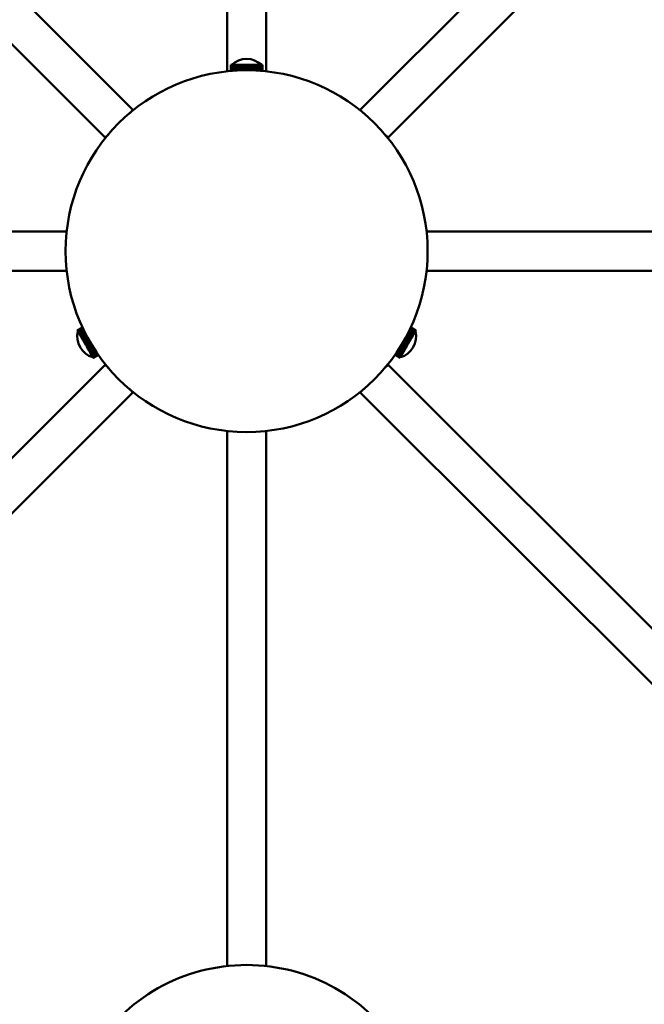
# Model space of a CAD drawing. Header units: millimetres. Extents: x 381 to 3103, y 17 to 2472.
# Tile 26 of 36: x 2221 to 2428, y 521 to 847. Entities that reach past the tile are written whole.
import ezdxf

# ---------------------------------------------------------------- set-up
doc = ezdxf.new("R2010")
doc.units = ezdxf.units.MM
doc.header["$LTSCALE"] = 12
doc.layers.add('Widoczne (ISO)', color=7, linetype='Continuous', lineweight=50)
doc.layers.add('Wymiar (ISO)', color=7, linetype='Continuous', lineweight=18)
doc.styles.add('Tekst notatki (ISO)', font='tahoma.ttf')
doc.dimstyles.new('Domyślne (ISO)', dxfattribs={"dimscale": 12, "dimtxt": 3, "dimasz": 3, "dimexe": 3.175, "dimexo": 0, "dimgap": 0.762, "dimtad": 1, "dimdec": 1, "dimlfac": 0.03937, "dimrnd": 1e-08, "dimzin": 0, "dimdsep": 46, "dimtxsty": 'Tekst notatki (ISO)', "dimblk": 'Filled-1', "dimcen": 0.09, "dimdle": 10, "dimse1": 1, "dimse2": 1, "dimclrd": 256, "dimclre": 256, "dimclrt": 256, "dimadec": 0, "dimazin": 0, "dimtfac": 0.666667, "dimtmove": 0, "dimatfit": 3, "dimfxl": 1, "dimtolj": 1, "dimlwd": 15, "dimlwe": 15, "dimarcsym": 0})

# ---------------------------------------------------------------- blocks, each defined once
blk = doc.blocks.new('Filled-1')
at = {"color": 0}
for p, q in [((0, 0), (-1, 0.25)), ((-1, 0.25), (-1, -0.25)), ((-1, 0), (0, 0)), ((-1, -0.25), (0, 0))]:
    blk.add_line(p, q, dxfattribs=at)
at = {"color": 0, "flags": 128}
blk.add_lwpolyline([(-1, -0.25), (0, 0), (-1, 0.25), (-1, -0.25)], dxfattribs=at)
at = {"color": 0}
blk.add_solid([(-1, -0.25), (0, 0), (-1, 0.25), (-1, -0.25)], dxfattribs=at)
blk = doc.blocks.new('*D4')
at = {"layer": 'Defpoints', "color": 0, "transparency": 16777216}
for p in [(1807.06, 770.47), (2785.64, 770.47), (1807.06, 76.9)]:
    blk.add_point(p, dxfattribs=at)
at = {"layer": 'Wymiar (ISO)', "lineweight": 15, "transparency": 16777216}
blk.add_line((2749.64, 76.9), (1843.06, 76.9), dxfattribs=at)
at = {"layer": 'Wymiar (ISO)', "lineweight": 15, "transparency": 16777216, "xscale": 36, "yscale": 36, "zscale": 36, "rotation": 180}
blk.add_blockref('Filled-1', (1807.06, 76.9), dxfattribs=at)
at = {"layer": 'Wymiar (ISO)', "lineweight": 15, "transparency": 16777216, "xscale": 36, "yscale": 36, "zscale": 36}
blk.add_blockref('Filled-1', (2785.64, 76.9), dxfattribs=at)
at = {"layer": 'Wymiar (ISO)', "lineweight": 18, "transparency": 16777216, "insert": (2208.84, 184.29), "char_height": 36, "attachment_point": 1, "style": 'Tekst notatki (ISO)'}
blk.add_mtext('\\A1;38.5\\P979 mm', dxfattribs=at)
blk = doc.blocks.new('*D5')
at = {"layer": 'Defpoints', "color": 0, "transparency": 16777216}
for p in [(2351.35, 1295.26), (3041.75, 1295.26), (2296.35, 281.13)]:
    blk.add_point(p, dxfattribs=at)
at = {"layer": 'Wymiar (ISO)', "lineweight": 15, "transparency": 16777216}
blk.add_line((3041.75, 317.13), (3041.75, 1259.26), dxfattribs=at)
at = {"layer": 'Wymiar (ISO)', "lineweight": 15, "transparency": 16777216, "xscale": 36, "yscale": 36, "zscale": 36}
for p, rotation in [((3041.75, 1295.26), 90), ((3041.75, 281.13), 270)]:
    blk.add_blockref('Filled-1', p, dxfattribs=dict(at, rotation=rotation))
at = {"layer": 'Wymiar (ISO)', "lineweight": 18, "transparency": 16777216, "insert": (2934.38, 689.09), "char_height": 36, "attachment_point": 1, "rotation": 90, "style": 'Tekst notatki (ISO)'}
blk.add_mtext('\\A1;39.9\\P1014 mm', dxfattribs=at)
blk = doc.blocks.new('*D6')
at = {"layer": 'Defpoints', "color": 0, "transparency": 16777216}
for p in [(2351.35, 1445.26), (3041.75, 1445.26), (2296.35, 281.13)]:
    blk.add_point(p, dxfattribs=at)
at = {"layer": 'Wymiar (ISO)', "lineweight": 15, "transparency": 16777216}
for p, q in [((3041.75, 1445.26), (3041.75, 1697.75)), ((3041.75, 317.13), (3041.75, 1409.26))]:
    blk.add_line(p, q, dxfattribs=at)
at = {"layer": 'Wymiar (ISO)', "lineweight": 15, "transparency": 16777216, "xscale": 36, "yscale": 36, "zscale": 36}
for p, rotation in [((3041.75, 1445.26), 90), ((3041.75, 281.13), 270)]:
    blk.add_blockref('Filled-1', p, dxfattribs=dict(at, rotation=rotation))
at = {"layer": 'Wymiar (ISO)', "lineweight": 18, "transparency": 16777216, "insert": (2934.36, 1490.4), "char_height": 36, "attachment_point": 1, "rotation": 90, "style": 'Tekst notatki (ISO)'}
blk.add_mtext('\\A1;45.8\\P1164 mm', dxfattribs=at)
blk = doc.blocks.new('*D7')
at = {"layer": 'Defpoints', "color": 0, "transparency": 16777216}
for p in [(2351.35, 1745.26), (3041.75, 1745.26), (2296.35, 281.13)]:
    blk.add_point(p, dxfattribs=at)
at = {"layer": 'Wymiar (ISO)', "lineweight": 15, "transparency": 16777216}
for p, q in [((3041.75, 1745.26), (3041.75, 1997.75)), ((3041.75, 317.13), (3041.75, 1709.26))]:
    blk.add_line(p, q, dxfattribs=at)
at = {"layer": 'Wymiar (ISO)', "lineweight": 15, "transparency": 16777216, "xscale": 36, "yscale": 36, "zscale": 36}
for p, rotation in [((3041.75, 1745.26), 90), ((3041.75, 281.13), 270)]:
    blk.add_blockref('Filled-1', p, dxfattribs=dict(at, rotation=rotation))
at = {"layer": 'Wymiar (ISO)', "lineweight": 18, "transparency": 16777216, "insert": (2934.5, 1790.4), "char_height": 36, "attachment_point": 1, "rotation": 90, "style": 'Tekst notatki (ISO)'}
blk.add_mtext('\\A1;57.6\\P1464 mm', dxfattribs=at)
blk = doc.blocks.new('*D8')
at = {"layer": 'Defpoints', "color": 0, "transparency": 16777216}
for p in [(2351.35, 2195.26), (3041.75, 2195.26), (2296.35, 281.13)]:
    blk.add_point(p, dxfattribs=at)
at = {"layer": 'Wymiar (ISO)', "lineweight": 15, "transparency": 16777216}
blk.add_line((3041.75, 317.13), (3041.75, 2159.26), dxfattribs=at)
at = {"layer": 'Wymiar (ISO)', "lineweight": 15, "transparency": 16777216, "xscale": 36, "yscale": 36, "zscale": 36}
for p, rotation in [((3041.75, 2195.26), 90), ((3041.75, 281.13), 270)]:
    blk.add_blockref('Filled-1', p, dxfattribs=dict(at, rotation=rotation))
at = {"layer": 'Wymiar (ISO)', "lineweight": 18, "transparency": 16777216, "insert": (2935.18, 2093.73), "char_height": 36, "attachment_point": 1, "rotation": 90, "style": 'Tekst notatki (ISO)'}
blk.add_mtext('\\A1;75.4\\P1914 mm', dxfattribs=at)

msp = doc.modelspace()

# ---------------------------------------------------------------- linework, layer by layer
at = {"layer": 'Widoczne (ISO)'}
for p, q in [((2258.67, 817.34), (2046.53, 1029.47)), ((2334.03, 817.34), (2546.16, 1029.47)), ((2249.47, 808.15), (2037.34, 1020.28)), ((2343.22, 808.15), (2555.36, 1020.28)), ((2289.85, 830.11), (2289.85, 1007.58)), ((2302.85, 830.11), (2302.85, 1007.58)), ((2291.09, 832.22), (2291.09, 830.24)), ((2291.12, 832.22), (2291.09, 832.22)), ((2291.12, 832.22), (2291.12, 832.22)), ((2291.12, 830.24), (2291.12, 832.22)), ((2291.12, 832.22), (2291.12, 830.24)), ((2291.2, 832.22), (2291.12, 832.22)), ((2291.21, 832.22), (2291.2, 832.22)), ((2291.2, 830.24), (2291.2, 832.22)), ((2291.21, 832.22), (2291.21, 830.25)), ((2291.34, 832.22), (2291.21, 832.22)), ((2291.36, 832.22), (2291.34, 832.22)), ((2291.34, 830.26), (2291.34, 832.22)), ((2291.36, 832.22), (2291.36, 830.26)), ((2291.53, 832.22), (2291.36, 832.22)), ((2291.56, 832.22), (2291.53, 832.22)), ((2291.53, 830.27), (2291.53, 832.22)), ((2291.56, 832.22), (2291.56, 830.27)), ((2291.78, 832.22), (2291.56, 832.22)), ((2291.81, 832.22), (2291.78, 832.22)), ((2291.78, 830.29), (2291.78, 832.22)), ((2291.81, 832.22), (2291.81, 830.29)), ((2292.08, 832.22), (2291.81, 832.22)), ((2292.11, 832.22), (2292.08, 832.22)), ((2292.08, 830.31), (2292.08, 832.22)), ((2292.11, 832.22), (2292.11, 830.32)), ((2292.42, 832.22), (2292.11, 832.22)), ((2292.46, 832.22), (2292.42, 832.22)), ((2292.42, 830.34), (2292.42, 832.22)), ((2292.46, 832.22), (2292.46, 830.34)), ((2292.81, 832.22), (2292.46, 832.22)), ((2292.85, 832.22), (2292.81, 832.22)), ((2292.81, 830.36), (2292.81, 832.22)), ((2292.85, 832.22), (2292.85, 830.36)), ((2293.23, 832.22), (2292.85, 832.22)), ((2293.27, 832.22), (2293.23, 832.22)), ((2293.23, 830.38), (2293.23, 832.22)), ((2293.27, 832.22), (2293.27, 830.39)), ((2293.69, 832.22), (2293.27, 832.22)), ((2293.74, 832.22), (2293.69, 832.22)), ((2293.69, 830.41), (2293.69, 832.22)), ((2293.74, 832.22), (2293.74, 830.41)), ((2294.18, 832.22), (2293.74, 832.22)), ((2294.23, 832.22), (2294.18, 832.22)), ((2294.18, 830.43), (2294.18, 832.22)), ((2294.23, 832.22), (2294.23, 830.43)), ((2294.69, 832.22), (2294.23, 832.22)), ((2294.74, 832.22), (2294.69, 832.22)), ((2294.69, 830.44), (2294.69, 832.22)), ((2294.74, 832.22), (2294.74, 830.44)), ((2295.23, 832.22), (2294.74, 832.22)), ((2295.27, 832.22), (2295.23, 832.22)), ((2295.23, 830.46), (2295.23, 832.22)), ((2295.27, 832.22), (2295.27, 830.46)), ((2295.77, 832.22), (2295.27, 832.22)), ((2295.81, 832.22), (2295.77, 832.22)), ((2295.77, 830.46), (2295.77, 832.22)), ((2295.81, 830.46), (2295.81, 832.22)), ((2295.81, 832.22), (2295.82, 832.22)), ((2295.82, 832.22), (2295.82, 830.46)), ((2296.32, 832.22), (2295.82, 832.22)), ((2296.33, 832.22), (2296.32, 832.22)), ((2296.32, 830.47), (2296.32, 832.22)), ((2296.33, 830.47), (2296.33, 832.22)), ((2296.33, 832.22), (2296.35, 832.22)), ((2296.35, 832.22), (2296.35, 830.47)), ((2296.35, 832.22), (2296.37, 832.22)), ((2296.37, 832.22), (2296.37, 830.47)), ((2296.87, 832.22), (2296.37, 832.22)), ((2296.87, 830.46), (2296.87, 832.22)), ((2296.87, 832.22), (2296.88, 832.22)), ((2296.88, 832.22), (2296.88, 830.46)), ((2296.88, 832.22), (2296.92, 832.22)), ((2296.92, 832.22), (2296.92, 830.46)), ((2297.41, 832.22), (2296.92, 832.22)), ((2297.41, 830.46), (2297.41, 832.22)), ((2297.41, 832.22), (2297.46, 832.22)), ((2297.46, 832.22), (2297.46, 830.46)), ((2297.94, 832.22), (2297.46, 832.22)), ((2297.94, 830.44), (2297.94, 832.22)), ((2297.94, 832.22), (2297.99, 832.22)), ((2297.99, 832.22), (2297.99, 830.44)), ((2298.46, 832.22), (2297.99, 832.22)), ((2298.46, 830.43), (2298.46, 832.22)), ((2298.46, 832.22), (2298.5, 832.22)), ((2298.5, 832.22), (2298.5, 830.43)), ((2298.95, 832.22), (2298.5, 832.22)), ((2298.95, 830.41), (2298.95, 832.22)), ((2298.95, 832.22), (2298.99, 832.22)), ((2298.99, 832.22), (2298.99, 830.41)), ((2299.41, 832.22), (2298.99, 832.22)), ((2299.41, 830.39), (2299.41, 832.22)), ((2299.41, 832.22), (2299.45, 832.22)), ((2299.45, 832.22), (2299.45, 830.39)), ((2299.84, 832.22), (2299.45, 832.22)), ((2299.84, 830.36), (2299.84, 832.22)), ((2299.84, 832.22), (2299.88, 832.22)), ((2299.88, 832.22), (2299.88, 830.36)), ((2300.23, 832.22), (2299.88, 832.22)), ((2300.23, 830.34), (2300.23, 832.22)), ((2300.23, 832.22), (2300.27, 832.22)), ((2300.27, 832.22), (2300.27, 830.34)), ((2300.58, 832.22), (2300.27, 832.22)), ((2300.58, 830.32), (2300.58, 832.22)), ((2300.58, 832.22), (2300.61, 832.22)), ((2300.61, 832.22), (2300.61, 830.31)), ((2300.88, 832.22), (2300.61, 832.22)), ((2300.88, 830.29), (2300.88, 832.22)), ((2300.88, 832.22), (2300.91, 832.22)), ((2300.91, 832.22), (2300.91, 830.29)), ((2301.14, 832.22), (2300.91, 832.22)), ((2301.14, 830.27), (2301.14, 832.22)), ((2301.14, 832.22), (2301.16, 832.22)), ((2301.16, 832.22), (2301.16, 830.27)), ((2301.34, 832.22), (2301.16, 832.22)), ((2301.34, 830.26), (2301.34, 832.22)), ((2301.34, 832.22), (2301.35, 832.22)), ((2301.35, 832.22), (2301.35, 830.26)), ((2301.48, 832.22), (2301.35, 832.22)), ((2301.48, 830.25), (2301.48, 832.22)), ((2301.48, 832.22), (2301.49, 832.22)), ((2301.49, 832.22), (2301.49, 830.24)), ((2301.57, 832.22), (2301.49, 832.22)), ((2301.57, 830.24), (2301.57, 832.22)), ((2301.57, 832.22), (2301.58, 832.22)), ((2301.58, 832.22), (2301.58, 830.24)), ((2301.6, 832.22), (2301.58, 832.22)), ((2301.6, 830.24), (2301.6, 832.22)), ((2301.6, 832.22), (2301.6, 830.24)), ((2301.6, 832.22), (2301.6, 832.22)), ((2257.61, 816.28), (2258.67, 817.34)), ((2334.03, 817.34), (2335.09, 816.28)), ((2249.47, 808.15), (2250.53, 809.21)), ((2342.16, 809.21), (2343.22, 808.15)), ((2236.7, 776.97), (2059.26, 776.97)), ((2356, 776.97), (2533.43, 776.97)), ((2236.7, 763.97), (2059.26, 763.97)), ((2356, 763.97), (2533.43, 763.97)), ((2241.96, 745.13), (2240.24, 744.14)), ((2241.97, 745.12), (2240.25, 744.13)), ((2240.25, 744.13), (2241.96, 745.12)), ((2240.28, 744.07), (2241.99, 745.06)), ((2242, 745.05), (2240.29, 744.07)), ((2240.35, 743.97), (2242.05, 744.95)), ((2242.05, 744.94), (2240.35, 743.95)), ((2240.43, 743.81), (2242.12, 744.79)), ((2242.13, 744.77), (2240.44, 743.8)), ((2352.24, 743.78), (2350.56, 744.75)), ((2350.57, 744.77), (2352.25, 743.8)), ((2352.34, 743.94), (2350.64, 744.92)), ((2350.65, 744.94), (2352.35, 743.96)), ((2350.7, 745.05), (2352.41, 744.07)), ((2352.41, 744.06), (2350.7, 745.04)), ((2350.73, 745.12), (2352.45, 744.13)), ((2352.44, 744.12), (2350.73, 745.11)), ((2352.45, 744.14), (2350.74, 745.13)), ((2240.24, 744.14), (2240.25, 744.13)), ((2240.25, 744.13), (2240.28, 744.07)), ((2240.25, 744.13), (2240.25, 744.13)), ((2240.29, 744.07), (2240.28, 744.07)), ((2240.29, 744.07), (2240.35, 743.97)), ((2240.35, 743.95), (2240.35, 743.97)), ((2240.35, 743.95), (2240.43, 743.81)), ((2240.44, 743.8), (2240.43, 743.81)), ((2240.44, 743.8), (2240.55, 743.61)), ((2240.55, 743.61), (2242.22, 744.58)), ((2240.56, 743.59), (2240.55, 743.61)), ((2242.23, 744.55), (2240.56, 743.59)), ((2240.56, 743.59), (2240.69, 743.37)), ((2240.69, 743.37), (2242.35, 744.32)), ((2240.71, 743.34), (2240.69, 743.37)), ((2242.36, 744.29), (2240.71, 743.34)), ((2240.71, 743.34), (2240.86, 743.08)), ((2240.86, 743.08), (2242.49, 744.02)), ((2240.87, 743.05), (2240.86, 743.08)), ((2242.5, 743.99), (2240.87, 743.05)), ((2240.87, 743.05), (2241.04, 742.75)), ((2241.04, 742.75), (2242.66, 743.69)), ((2241.06, 742.72), (2241.04, 742.75)), ((2242.67, 743.65), (2241.06, 742.72)), ((2241.06, 742.72), (2241.25, 742.4)), ((2241.25, 742.4), (2242.84, 743.31)), ((2241.27, 742.36), (2241.25, 742.4)), ((2242.86, 743.28), (2241.27, 742.36)), ((2241.27, 742.36), (2241.48, 742.01)), ((2241.48, 742.01), (2243.05, 742.91)), ((2241.5, 741.97), (2241.48, 742.01)), ((2243.07, 742.87), (2241.5, 741.97)), ((2241.5, 741.97), (2241.72, 741.59)), ((2241.72, 741.59), (2243.27, 742.49)), ((2241.74, 741.55), (2241.72, 741.59)), ((2243.29, 742.45), (2241.74, 741.55)), ((2241.74, 741.55), (2241.97, 741.15)), ((2241.97, 741.15), (2243.51, 742.04)), ((2243.53, 742), (2241.99, 741.11)), ((2242.23, 740.7), (2243.76, 741.58)), ((2243.79, 741.53), (2242.26, 740.65)), ((2350.42, 740.61), (2348.89, 741.49)), ((2348.91, 741.53), (2350.44, 740.65)), ((2350.68, 741.07), (2349.14, 741.96)), ((2349.17, 742), (2350.7, 741.11)), ((2350.93, 741.51), (2349.38, 742.41)), ((2349.41, 742.45), (2350.96, 741.55)), ((2351.18, 741.93), (2349.61, 742.84)), ((2349.63, 742.88), (2351.2, 741.97)), ((2351.41, 742.33), (2349.82, 743.24)), ((2349.84, 743.28), (2351.43, 742.36)), ((2351.62, 742.69), (2350.01, 743.62)), ((2350.02, 743.65), (2351.64, 742.72)), ((2351.81, 743.02), (2350.18, 743.96)), ((2350.19, 743.99), (2351.82, 743.05)), ((2351.98, 743.32), (2350.33, 744.27)), ((2350.34, 744.3), (2351.99, 743.34)), ((2352.12, 743.57), (2350.46, 744.53)), ((2350.47, 744.56), (2352.14, 743.59)), ((2350.7, 741.11), (2350.93, 741.51)), ((2350.93, 741.51), (2350.96, 741.55)), ((2350.96, 741.55), (2351.18, 741.93)), ((2351.18, 741.93), (2351.2, 741.97)), ((2351.2, 741.97), (2351.41, 742.33)), ((2351.41, 742.33), (2351.43, 742.36)), ((2351.43, 742.36), (2351.62, 742.69)), ((2351.62, 742.69), (2351.64, 742.72)), ((2351.64, 742.72), (2351.81, 743.02)), ((2351.81, 743.02), (2351.82, 743.05)), ((2351.82, 743.05), (2351.98, 743.32)), ((2351.98, 743.32), (2351.99, 743.34)), ((2351.99, 743.34), (2352.12, 743.57)), ((2352.12, 743.57), (2352.14, 743.59)), ((2352.14, 743.59), (2352.24, 743.78)), ((2352.24, 743.78), (2352.25, 743.8)), ((2352.25, 743.8), (2352.34, 743.94)), ((2352.34, 743.94), (2352.35, 743.96)), ((2352.35, 743.96), (2352.41, 744.06)), ((2352.41, 744.07), (2352.44, 744.12)), ((2352.41, 744.06), (2352.41, 744.07)), ((2352.44, 744.12), (2352.45, 744.13)), ((2352.45, 744.13), (2352.45, 744.14)), ((2241.99, 741.11), (2241.97, 741.15)), ((2241.99, 741.11), (2242.23, 740.7)), ((2242.26, 740.65), (2242.23, 740.7)), ((2242.26, 740.65), (2242.5, 740.23)), ((2242.5, 740.23), (2244.02, 741.1)), ((2242.53, 740.19), (2242.5, 740.23)), ((2244.05, 741.06), (2242.53, 740.18)), ((2242.53, 740.19), (2244.05, 741.06)), ((2242.53, 740.18), (2242.53, 740.19)), ((2242.53, 740.18), (2242.78, 739.75)), ((2242.78, 739.75), (2244.29, 740.63)), ((2242.79, 739.73), (2242.78, 739.75)), ((2242.79, 739.73), (2244.3, 740.61)), ((2242.8, 739.71), (2242.79, 739.73)), ((2244.32, 740.59), (2242.8, 739.71)), ((2244.32, 740.58), (2242.8, 739.71)), ((2242.8, 739.71), (2242.8, 739.71)), ((2242.8, 739.71), (2243.05, 739.28)), ((2243.05, 739.28), (2244.57, 740.15)), ((2243.06, 739.26), (2243.05, 739.28)), ((2244.58, 740.14), (2243.06, 739.26)), ((2243.06, 739.26), (2243.08, 739.23)), ((2244.6, 740.11), (2243.08, 739.23)), ((2243.08, 739.23), (2243.33, 738.8)), ((2243.33, 738.8), (2244.85, 739.68)), ((2243.33, 738.8), (2243.35, 738.76)), ((2244.87, 739.64), (2243.35, 738.76)), ((2243.35, 738.76), (2243.59, 738.34)), ((2243.59, 738.34), (2245.13, 739.22)), ((2243.59, 738.34), (2243.62, 738.3)), ((2245.15, 739.18), (2243.62, 738.3)), ((2243.62, 738.3), (2243.85, 737.89)), ((2243.85, 737.89), (2245.4, 738.78)), ((2245.42, 738.74), (2243.88, 737.85)), ((2244.1, 737.46), (2245.66, 738.36)), ((2245.69, 738.32), (2244.13, 737.42)), ((2348.55, 737.38), (2346.99, 738.28)), ((2347.01, 738.32), (2348.57, 737.42)), ((2348.8, 737.81), (2347.25, 738.7)), ((2347.28, 738.74), (2348.82, 737.85)), ((2349.06, 738.26), (2347.52, 739.14)), ((2347.55, 739.18), (2349.08, 738.3)), ((2349.32, 738.72), (2347.8, 739.6)), ((2347.83, 739.64), (2349.35, 738.76)), ((2349.59, 739.19), (2348.08, 740.07)), ((2349.61, 739.22), (2348.09, 740.1)), ((2348.1, 740.11), (2349.62, 739.23)), ((2349.87, 739.67), (2348.35, 740.54)), ((2349.87, 739.67), (2348.36, 740.55)), ((2348.37, 740.57), (2349.89, 739.69)), ((2348.38, 740.59), (2349.89, 739.71)), ((2348.63, 741.02), (2350.15, 740.15)), ((2350.14, 740.14), (2348.63, 741.02)), ((2348.65, 741.06), (2350.17, 740.19)), ((2348.82, 737.85), (2349.06, 738.26)), ((2349.08, 738.3), (2349.06, 738.26)), ((2349.08, 738.3), (2349.32, 738.72)), ((2349.35, 738.76), (2349.32, 738.72)), ((2349.35, 738.76), (2349.59, 739.19)), ((2349.61, 739.22), (2349.59, 739.19)), ((2349.62, 739.23), (2349.61, 739.22)), ((2349.62, 739.23), (2349.87, 739.67)), ((2349.89, 739.69), (2349.87, 739.67)), ((2349.87, 739.67), (2349.87, 739.67)), ((2349.89, 739.71), (2350.14, 740.14)), ((2349.89, 739.69), (2349.89, 739.71)), ((2350.15, 740.15), (2350.14, 740.14)), ((2350.15, 740.15), (2350.17, 740.19)), ((2350.17, 740.19), (2350.42, 740.61)), ((2350.42, 740.61), (2350.44, 740.65)), ((2350.44, 740.65), (2350.68, 741.07)), ((2350.68, 741.07), (2350.7, 741.11)), ((2243.85, 737.89), (2243.88, 737.85)), ((2243.88, 737.85), (2244.1, 737.46)), ((2244.1, 737.46), (2244.13, 737.42)), ((2244.13, 737.42), (2244.34, 737.05)), ((2244.34, 737.05), (2245.92, 737.96)), ((2244.34, 737.05), (2244.36, 737.01)), ((2245.94, 737.92), (2244.36, 737.01)), ((2244.36, 737.01), (2244.56, 736.67)), ((2244.56, 736.67), (2246.16, 737.59)), ((2244.56, 736.67), (2244.58, 736.63)), ((2246.18, 737.56), (2244.58, 736.63)), ((2244.58, 736.63), (2244.76, 736.32)), ((2244.76, 736.32), (2246.38, 737.25)), ((2244.76, 736.32), (2244.78, 736.29)), ((2246.4, 737.22), (2244.78, 736.29)), ((2244.78, 736.29), (2244.94, 736.01)), ((2244.94, 736.01), (2246.58, 736.95)), ((2244.94, 736.01), (2244.96, 735.98)), ((2246.6, 736.93), (2244.96, 735.98)), ((2244.96, 735.98), (2245.1, 735.73)), ((2245.1, 735.73), (2246.76, 736.69)), ((2245.1, 735.73), (2245.11, 735.71)), ((2246.77, 736.67), (2245.11, 735.71)), ((2245.11, 735.71), (2245.23, 735.5)), ((2245.23, 735.5), (2246.91, 736.47)), ((2245.23, 735.5), (2245.24, 735.48)), ((2246.92, 736.45), (2245.24, 735.48)), ((2245.24, 735.48), (2245.34, 735.31)), ((2245.34, 735.31), (2247.03, 736.29)), ((2245.34, 735.31), (2245.35, 735.3)), ((2247.04, 736.28), (2245.35, 735.3)), ((2245.35, 735.3), (2245.42, 735.17)), ((2245.42, 735.17), (2247.12, 736.16)), ((2245.42, 735.17), (2245.43, 735.16)), ((2247.13, 736.15), (2245.43, 735.16)), ((2245.43, 735.16), (2245.47, 735.08)), ((2245.47, 735.08), (2247.19, 736.07)), ((2245.47, 735.08), (2245.48, 735.08)), ((2247.19, 736.07), (2245.48, 735.08)), ((2245.48, 735.08), (2245.5, 735.04)), ((2247.21, 736.03), (2245.5, 735.04)), ((2245.5, 735.04), (2247.21, 736.03)), ((2245.5, 735.04), (2245.5, 735.04)), ((2345.48, 736.03), (2347.2, 735.04)), ((2347.2, 735.04), (2345.48, 736.03)), ((2345.51, 736.07), (2347.22, 735.08)), ((2347.22, 735.07), (2345.51, 736.06)), ((2347.26, 735.15), (2345.56, 736.14)), ((2345.57, 736.15), (2347.27, 735.16)), ((2347.34, 735.29), (2345.65, 736.26)), ((2345.66, 736.28), (2347.35, 735.3)), ((2347.44, 735.46), (2345.76, 736.43)), ((2345.78, 736.45), (2347.45, 735.48)), ((2347.57, 735.69), (2345.91, 736.65)), ((2345.92, 736.67), (2347.59, 735.71)), ((2347.73, 735.95), (2346.08, 736.9)), ((2346.1, 736.93), (2347.74, 735.98)), ((2347.9, 736.26), (2346.28, 737.2)), ((2346.3, 737.22), (2347.92, 736.29)), ((2348.1, 736.6), (2346.5, 737.53)), ((2346.52, 737.56), (2348.12, 736.63)), ((2348.32, 736.98), (2346.74, 737.89)), ((2346.76, 737.92), (2348.34, 737.01)), ((2347.2, 735.04), (2347.22, 735.07)), ((2347.2, 735.04), (2347.2, 735.04)), ((2347.22, 735.08), (2347.26, 735.15)), ((2347.22, 735.08), (2347.22, 735.07)), ((2347.27, 735.16), (2347.26, 735.15)), ((2347.27, 735.16), (2347.34, 735.29)), ((2347.35, 735.3), (2347.34, 735.29)), ((2347.35, 735.3), (2347.44, 735.46)), ((2347.45, 735.48), (2347.44, 735.46)), ((2347.45, 735.48), (2347.57, 735.69)), ((2347.59, 735.71), (2347.57, 735.69)), ((2347.59, 735.71), (2347.73, 735.95)), ((2347.74, 735.98), (2347.73, 735.95)), ((2347.74, 735.98), (2347.9, 736.26)), ((2347.92, 736.29), (2347.9, 736.26)), ((2347.92, 736.29), (2348.1, 736.6)), ((2348.12, 736.63), (2348.1, 736.6)), ((2348.12, 736.63), (2348.32, 736.98)), ((2348.34, 737.01), (2348.32, 736.98)), ((2348.34, 737.01), (2348.55, 737.38)), ((2348.57, 737.42), (2348.55, 737.38)), ((2348.57, 737.42), (2348.8, 737.81)), ((2348.82, 737.85), (2348.8, 737.81)), ((2249.47, 732.78), (2037.34, 520.65)), ((2250.53, 731.72), (2249.47, 732.78)), ((2343.22, 732.78), (2342.16, 731.72)), ((2343.22, 732.78), (2555.36, 520.65)), ((2258.67, 723.59), (2046.53, 511.46)), ((2258.67, 723.59), (2257.61, 724.65)), ((2335.09, 724.65), (2334.03, 723.59)), ((2334.03, 723.59), (2546.16, 511.46)), ((2289.85, 710.82), (2289.85, 533.35)), ((2302.85, 710.82), (2302.85, 533.35))]:
    msp.add_line(p, q, dxfattribs=at)
msp.add_circle((2296.35, 770.47), 60, dxfattribs=at)
for centre, radius, start, end in [((2296.35, 826.97), 7.25, 46.3972, 133.6028), ((2247.42, 742.22), 7.25, 166.3972, 253.6028), ((2345.28, 742.22), 7.25, 286.3972, 13.6028), ((2296.35, 473.95), 59.75, 31.0487, 148.9559)]:
    msp.add_arc(centre, radius, start, end, dxfattribs=at)

# ---------------------------------------------------------------- dimensions: what is measured, and where the dimension line sits
at = {"layer": 'Wymiar (ISO)', "lineweight": 18}
for base, p1, p2, angle, text, override, picture, middle in [((3041.75, 2195.26), (2296.35, 281.13), (2351.35, 2195.26), 270, '<>\\P1914 mm', {"dimgap": 0.762, "dimdec": 1, "dimlfac": 0.03937, "dimpost": '\\X', "dimse1": 1, "dimse2": 1, "dimtol": 0, "dimlim": 0, "dimtp": 0, "dimtm": 0, "dimtdec": 2, "dimtofl": 0, "dimatfit": 1, "dimtvp": -0.25}, '*D8', (3041.75, 2192.83)), ((3041.75, 1745.26), (2296.35, 281.13), (2351.35, 1745.26), 270, '<>\\P1464 mm', {"dimgap": 0.762, "dimdec": 1, "dimlfac": 0.03937, "dimpost": '\\X', "dimse1": 1, "dimse2": 1, "dimtol": 0, "dimlim": 0, "dimtp": 0, "dimtm": 0, "dimtdec": 2, "dimtofl": 0, "dimatfit": 2, "dimtvp": -0.25}, '*D7', (3041.75, 1889.5)), ((3041.75, 1445.26), (2296.35, 281.13), (2351.35, 1445.26), 270, '<>\\P1164 mm', {"dimgap": 0.762, "dimdec": 1, "dimlfac": 0.03937, "dimpost": '\\X', "dimse1": 1, "dimse2": 1, "dimtol": 0, "dimlim": 0, "dimtp": 0, "dimtm": 0, "dimtdec": 2, "dimtofl": 0, "dimatfit": 2, "dimtvp": -0.25}, '*D6', (3041.75, 1589.5)), ((3041.75, 1295.26), (2296.35, 281.13), (2351.35, 1295.26), 270, '<>\\P1014 mm', {"dimgap": 0.762, "dimdec": 1, "dimlfac": 0.03937, "dimpost": '\\X', "dimse1": 1, "dimse2": 1, "dimtol": 0, "dimlim": 0, "dimtp": 0, "dimtm": 0, "dimtdec": 2, "dimtofl": 0, "dimatfit": 1, "dimtvp": -0.25}, '*D5', (3041.75, 788.2)), ((1807.06, 76.9), (2785.64, 770.47), (1807.06, 770.47), 180, '<>\\P979 mm', {"dimgap": 0.762, "dimdec": 1, "dimlfac": 0.03937, "dimpost": '\\X', "dimse1": 1, "dimse2": 1, "dimtol": 0, "dimlim": 0, "dimtp": 0, "dimtm": 0, "dimtdec": 2, "dimtofl": 0, "dimatfit": 1, "dimtvp": -0.25}, '*D4', (2296.35, 76.9))]:
    dim = msp.add_linear_dim(base=base, p1=p1, p2=p2, angle=angle, text=text, dimstyle='Domyślne (ISO)', override=override, dxfattribs=at)
    dim.commit()
    dim.dimension.update_dxf_attribs({"geometry": picture, "text_midpoint": middle, "dimtype": 160})

doc.saveas('drawing.dxf')
